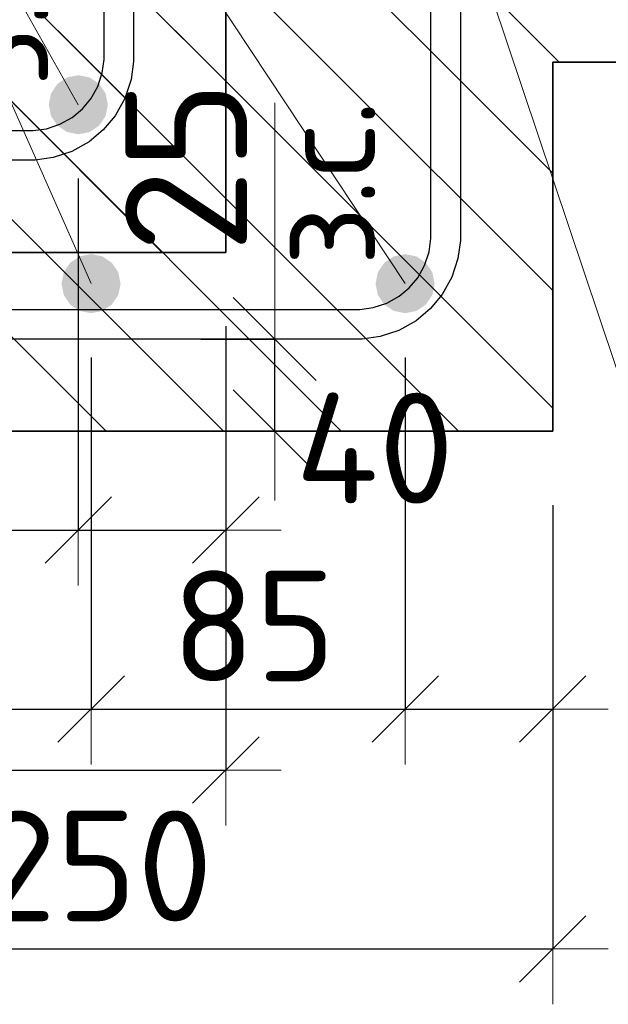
# Model space of a CAD drawing. Header units: metres. Extents: x -38 to 93, y -15 to 21.
# Tile 131 of 194: x 72.32 to 72.479, y 6.128 to 6.395. Entities that reach past the tile are written whole.
import ezdxf

# ---------------------------------------------------------------- set-up
doc = ezdxf.new("R2010")
doc.units = ezdxf.units.M
doc.header["$PDMODE"] = 65
for name, color, linetype, lineweight in [('XR$3$Арм.стержн. Хомут', 240, 'Continuous', 35), ('XR$3$Арм.стержн.горизонт. 1', 180, 'Continuous', 35), ('XR$3$Размерная линия (1)', 7, 'Continuous', 13), ('XR$3$Размерная линия_ общее', 7, 'Continuous', 13), ('XR$5$Арм.стержн. Хомут', 240, 'Continuous', 35), ('XR$5$Арм.стержн.горизонт. 1', 180, 'Continuous', 35), ('XR$5$Размерная линия (1)', 7, 'Continuous', 13), ('XR$5$Размерная линия_ общее', 7, 'Continuous', 13)]:
    doc.layers.add(name, color=color, linetype=linetype, lineweight=lineweight)
doc.styles.add('ISOCPEUR', font='txt')
doc.dimstyles.new('DIMSTYLE_10', dxfattribs={"dimtxt": 0.033, "dimasz": 0.0375, "dimexe": 0, "dimexo": 0, "dimgap": 0.0165, "dimtad": 2, "dimdec": 0, "dimlfac": 1000, "dimrnd": 1, "dimzin": 12, "dimdsep": 46, "dimtxsty": 'ISOCPEUR', "dimblk1": 'ALL_ML_STRICH', "dimblk2": 'ALL_ML_STRICH', "dimsah": 1, "dimcen": 0, "dimclrd": 7, "dimclre": 256, "dimclrt": 7, "dimadec": 0, "dimazin": 0, "dimtfac": 1, "dimtdec": 0, "dimtix": 1, "dimtmove": 2, "dimatfit": 3, "dimfxl": 0, "dimtvp": 1.2, "dimtzin": 0, "dimlwd": 0, "dimlwe": -3, "dimarcsym": 0})
doc.dimstyles.new('DIMSTYLE_12', dxfattribs={"dimtxt": 0.03, "dimasz": 0.03, "dimexe": 0, "dimexo": 0, "dimgap": 0.015, "dimtad": 2, "dimdec": 0, "dimlfac": 1000, "dimrnd": 1, "dimzin": 12, "dimdsep": 46, "dimtxsty": 'ISOCPEUR', "dimblk1": 'ALL_ML_STRICH', "dimblk2": 'ALL_ML_STRICH', "dimsah": 1, "dimcen": 0, "dimclrd": 7, "dimclre": 256, "dimclrt": 7, "dimadec": 0, "dimazin": 0, "dimtfac": 1, "dimtdec": 0, "dimtix": 1, "dimtmove": 2, "dimatfit": 3, "dimfxl": 0, "dimtzin": 0, "dimlwd": 0, "dimlwe": -3, "dimarcsym": 0})
doc.dimstyles.new('DIMSTYLE_14', dxfattribs={"dimtxt": 0.03, "dimasz": 0.03, "dimexe": 0, "dimexo": 0, "dimgap": 0.015, "dimtad": 2, "dimdec": 0, "dimlfac": 1000, "dimrnd": 1, "dimzin": 12, "dimdsep": 46, "dimtxsty": 'ISOCPEUR', "dimblk1": 'ALL_ML_STRICH', "dimblk2": 'ALL_ML_STRICH', "dimsah": 1, "dimcen": 0, "dimclrd": 7, "dimclre": 256, "dimclrt": 7, "dimadec": 0, "dimazin": 0, "dimtfac": 1, "dimtdec": 0, "dimtix": 1, "dimtmove": 2, "dimatfit": 3, "dimfxl": 0, "dimtvp": 1.2, "dimtzin": 0, "dimlwd": 0, "dimlwe": -3, "dimarcsym": 0})
pattern_1 = [(135, (0, 0), (-0.031819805, -0.031819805), [0.4, -0.05, 0, -0.05]), (135, (-0.01591, -0.01591), (-0.031819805, -0.031819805), [0.8, -0.1, 0.1, -0.1])]

# ---------------------------------------------------------------- blocks, each defined once
blk = doc.blocks.new('ALL_ML_STRICH')
at = {"color": 0, "linetype": 'ByBlock', "lineweight": -2}
for p, q in [((0, -0.5), (0, 0.5)), ((-0.3, -0.3), (0.3, 0.3)), ((-1, 0), (0.5, 0))]:
    blk.add_line(p, q, dxfattribs=at)
blk = doc.blocks.new('*D92')
at = {"layer": 'DEFPOINTS', "color": 7, "linetype": 'Continuous', "lineweight": 13, "transparency": 33554687}
for p in [(72.21436, 6.28345), (72.46432, 6.28345), (72.21436, 6.14321)]:
    blk.add_point(p, dxfattribs=at)
at = {"layer": 'XR$3$Размерная линия (1)', "color": 9, "linetype": 'Continuous', "lineweight": -2, "true_color": 0xc7c7c7, "transparency": 33554687}
for p, q in [((72.21436, 6.26345), (72.21436, 6.14321)), ((72.46432, 6.26345), (72.46432, 6.14321))]:
    blk.add_line(p, q, dxfattribs=at)
at = {"layer": 'XR$3$Размерная линия (1)', "color": 7, "linetype": 'Continuous', "lineweight": -2, "transparency": 33554687}
blk.add_line((72.21436, 6.14321), (72.46432, 6.14321), dxfattribs=at)
at = {"layer": 'XR$3$Размерная линия (1)', "color": 7, "linetype": 'Continuous', "lineweight": 13, "transparency": 33554687, "xscale": 0.03, "yscale": 0.03, "zscale": 0.03, "rotation": 180}
blk.add_blockref('ALL_ML_STRICH', (72.21436, 6.14321), dxfattribs=at)
at = {"layer": 'XR$3$Размерная линия (1)', "color": 7, "linetype": 'Continuous', "lineweight": 13, "transparency": 33554687, "xscale": 0.03, "yscale": 0.03, "zscale": 0.03}
blk.add_blockref('ALL_ML_STRICH', (72.46432, 6.14321), dxfattribs=at)
at = {"layer": 'XR$3$Размерная линия (1)', "color": 7, "linetype": 'Continuous', "lineweight": 13, "transparency": 33554687, "insert": (72.34084, 6.16571), "char_height": 0.03, "width": 0.09, "attachment_point": 5, "style": 'ISOCPEUR'}
blk.add_mtext('\\A1;{250}', dxfattribs=at)
blk = doc.blocks.new('*D94')
at = {"layer": 'DEFPOINTS', "color": 7, "linetype": 'Continuous', "lineweight": 13, "transparency": 33554687}
for p in [(72.25428, 6.32345), (72.33928, 6.32345), (72.25428, 6.20821)]:
    blk.add_point(p, dxfattribs=at)
at = {"layer": 'XR$3$Размерная линия (1)', "color": 9, "linetype": 'Continuous', "lineweight": -2, "true_color": 0xc7c7c7, "transparency": 33554687}
for p, q in [((72.25428, 6.30345), (72.25428, 6.20821)), ((72.33928, 6.30345), (72.33928, 6.20821))]:
    blk.add_line(p, q, dxfattribs=at)
at = {"layer": 'XR$3$Размерная линия (1)', "color": 7, "linetype": 'Continuous', "lineweight": -2, "transparency": 33554687}
blk.add_line((72.25428, 6.20821), (72.33928, 6.20821), dxfattribs=at)
at = {"layer": 'XR$3$Размерная линия (1)', "color": 7, "linetype": 'Continuous', "lineweight": 13, "transparency": 33554687, "xscale": 0.03, "yscale": 0.03, "zscale": 0.03, "rotation": 180}
blk.add_blockref('ALL_ML_STRICH', (72.25428, 6.20821), dxfattribs=at)
at = {"layer": 'XR$3$Размерная линия (1)', "color": 7, "linetype": 'Continuous', "lineweight": 13, "transparency": 33554687, "xscale": 0.03, "yscale": 0.03, "zscale": 0.03}
blk.add_blockref('ALL_ML_STRICH', (72.33928, 6.20821), dxfattribs=at)
at = {"layer": 'XR$3$Размерная линия (1)', "color": 7, "linetype": 'Continuous', "lineweight": 13, "transparency": 33554687, "insert": (72.29828, 6.23071), "char_height": 0.03, "width": 0.06, "attachment_point": 5, "style": 'ISOCPEUR'}
blk.add_mtext('\\A1;{85}', dxfattribs=at)
blk = doc.blocks.new('*D95')
at = {"layer": 'DEFPOINTS', "color": 7, "linetype": 'Continuous', "lineweight": 13, "transparency": 33554687}
for p in [(72.33928, 6.32345), (72.42436, 6.32345), (72.33928, 6.20821)]:
    blk.add_point(p, dxfattribs=at)
at = {"layer": 'XR$3$Размерная линия (1)', "color": 9, "linetype": 'Continuous', "lineweight": -2, "true_color": 0xc7c7c7, "transparency": 33554687}
for p, q in [((72.33928, 6.30345), (72.33928, 6.20821)), ((72.42436, 6.30345), (72.42436, 6.20821))]:
    blk.add_line(p, q, dxfattribs=at)
at = {"layer": 'XR$3$Размерная линия (1)', "color": 7, "linetype": 'Continuous', "lineweight": -2, "transparency": 33554687}
blk.add_line((72.33928, 6.20821), (72.42436, 6.20821), dxfattribs=at)
at = {"layer": 'XR$3$Размерная линия (1)', "color": 7, "linetype": 'Continuous', "lineweight": 13, "transparency": 33554687, "xscale": 0.03, "yscale": 0.03, "zscale": 0.03, "rotation": 180}
blk.add_blockref('ALL_ML_STRICH', (72.33928, 6.20821), dxfattribs=at)
at = {"layer": 'XR$3$Размерная линия (1)', "color": 7, "linetype": 'Continuous', "lineweight": 13, "transparency": 33554687, "xscale": 0.03, "yscale": 0.03, "zscale": 0.03}
blk.add_blockref('ALL_ML_STRICH', (72.42436, 6.20821), dxfattribs=at)
at = {"layer": 'XR$3$Размерная линия (1)', "color": 7, "linetype": 'Continuous', "lineweight": 13, "transparency": 33554687, "insert": (72.38332, 6.23071), "char_height": 0.03, "width": 0.06, "attachment_point": 5, "style": 'ISOCPEUR'}
blk.add_mtext('\\A1;{85}', dxfattribs=at)
blk = doc.blocks.new('*D96')
at = {"layer": 'DEFPOINTS', "color": 7, "linetype": 'Continuous', "lineweight": 13, "transparency": 33554687}
for p in [(72.42436, 6.32345), (72.46432, 6.28345), (72.42436, 6.20821)]:
    blk.add_point(p, dxfattribs=at)
at = {"layer": 'XR$3$Размерная линия (1)', "color": 9, "linetype": 'Continuous', "lineweight": -2, "true_color": 0xc7c7c7, "transparency": 33554687}
for p, q in [((72.42436, 6.30345), (72.42436, 6.20821)), ((72.46432, 6.26345), (72.46432, 6.20821))]:
    blk.add_line(p, q, dxfattribs=at)
at = {"layer": 'XR$3$Размерная линия (1)', "color": 7, "linetype": 'Continuous', "lineweight": -2, "transparency": 33554687}
blk.add_line((72.42436, 6.20821), (72.46432, 6.20821), dxfattribs=at)
at = {"layer": 'XR$3$Размерная линия (1)', "color": 7, "linetype": 'Continuous', "lineweight": 13, "transparency": 33554687, "xscale": 0.03, "yscale": 0.03, "zscale": 0.03, "rotation": 180}
blk.add_blockref('ALL_ML_STRICH', (72.42436, 6.20821), dxfattribs=at)
at = {"layer": 'XR$3$Размерная линия (1)', "color": 7, "linetype": 'Continuous', "lineweight": 13, "transparency": 33554687, "xscale": 0.03, "yscale": 0.03, "zscale": 0.03}
blk.add_blockref('ALL_ML_STRICH', (72.46432, 6.20821), dxfattribs=at)
at = {"layer": 'XR$3$Размерная линия (1)', "color": 7, "linetype": 'Continuous', "lineweight": 13, "transparency": 33554687, "insert": (72.50466, 6.23041), "char_height": 0.03, "width": 0.06, "attachment_point": 5, "style": 'ISOCPEUR'}
blk.add_mtext('\\A1;{40}', dxfattribs=at)
blk = doc.blocks.new('*D98')
at = {"layer": 'DEFPOINTS', "color": 7, "linetype": 'Continuous', "lineweight": 13, "transparency": 33554687}
for p in [(72.34903, 6.30845), (72.35403, 6.28345), (72.38901, 6.28345)]:
    blk.add_point(p, dxfattribs=at)
at = {"layer": 'XR$3$Размерная линия_ общее', "color": 253, "linetype": 'Continuous', "lineweight": -2, "true_color": 0xa0a0a0, "transparency": 33554687}
for p, q in [((72.36903, 6.30845), (72.38901, 6.30845)), ((72.37403, 6.28345), (72.38901, 6.28345))]:
    blk.add_line(p, q, dxfattribs=at)
at = {"layer": 'XR$3$Размерная линия_ общее', "color": 7, "linetype": 'Continuous', "lineweight": -2, "transparency": 33554687}
blk.add_line((72.38901, 6.28345), (72.38901, 6.30845), dxfattribs=at)
at = {"layer": 'XR$3$Размерная линия_ общее', "color": 7, "linetype": 'Continuous', "lineweight": 13, "transparency": 33554687, "xscale": 0.0375, "yscale": 0.0375, "zscale": 0.0375}
for p, rotation in [((72.38901, 6.30845), 90), ((72.38901, 6.28345), 270)]:
    blk.add_blockref('ALL_ML_STRICH', p, dxfattribs=dict(at, rotation=rotation))
at = {"layer": 'XR$3$Размерная линия_ общее', "color": 7, "linetype": 'Continuous', "lineweight": 13, "transparency": 33554687, "insert": (72.38922, 6.32822), "char_height": 0.027, "width": 0.00135, "attachment_point": 1, "rotation": 90, "line_spacing_factor": 0.60241, "style": 'ISOCPEUR'}
blk.add_mtext('з.с.', dxfattribs=at)
at = {"layer": 'XR$3$Размерная линия_ общее', "color": 7, "linetype": 'Continuous', "lineweight": 13, "transparency": 33554687, "insert": (72.36501, 6.35517), "char_height": 0.033, "width": 0.066, "attachment_point": 5, "rotation": 90, "style": 'ISOCPEUR'}
blk.add_mtext('\\A1;{25}', dxfattribs=at)
blk = doc.blocks.new('*D503')
at = {"layer": 'DEFPOINTS', "color": 7, "linetype": 'Continuous', "lineweight": 13, "transparency": 33554687}
for p in [(72.1258, 6.33192), (72.37577, 6.33192), (72.1258, 6.19169)]:
    blk.add_point(p, dxfattribs=at)
at = {"layer": 'XR$5$Размерная линия (1)', "color": 9, "linetype": 'Continuous', "lineweight": -2, "true_color": 0xc7c7c7, "transparency": 33554687}
for p, q in [((72.1258, 6.31192), (72.1258, 6.19169)), ((72.37577, 6.31192), (72.37577, 6.19169))]:
    blk.add_line(p, q, dxfattribs=at)
at = {"layer": 'XR$5$Размерная линия (1)', "color": 7, "linetype": 'Continuous', "lineweight": -2, "transparency": 33554687}
blk.add_line((72.1258, 6.19169), (72.37577, 6.19169), dxfattribs=at)
at = {"layer": 'XR$5$Размерная линия (1)', "color": 7, "linetype": 'Continuous', "lineweight": 13, "transparency": 33554687, "xscale": 0.03, "yscale": 0.03, "zscale": 0.03, "rotation": 180}
blk.add_blockref('ALL_ML_STRICH', (72.1258, 6.19169), dxfattribs=at)
at = {"layer": 'XR$5$Размерная линия (1)', "color": 7, "linetype": 'Continuous', "lineweight": 13, "transparency": 33554687, "xscale": 0.03, "yscale": 0.03, "zscale": 0.03}
blk.add_blockref('ALL_ML_STRICH', (72.37577, 6.19169), dxfattribs=at)
at = {"layer": 'XR$5$Размерная линия (1)', "color": 7, "linetype": 'Continuous', "lineweight": 13, "transparency": 33554687, "insert": (72.25228, 6.21419), "char_height": 0.03, "width": 0.09, "attachment_point": 5, "style": 'ISOCPEUR'}
blk.add_mtext('\\A1;{250}', dxfattribs=at)
blk = doc.blocks.new('*D506')
at = {"layer": 'DEFPOINTS', "color": 7, "linetype": 'Continuous', "lineweight": 13, "transparency": 33554687}
for p in [(72.25073, 6.37192), (72.3358, 6.37192), (72.25073, 6.25669)]:
    blk.add_point(p, dxfattribs=at)
at = {"layer": 'XR$5$Размерная линия (1)', "color": 9, "linetype": 'Continuous', "lineweight": -2, "true_color": 0xc7c7c7, "transparency": 33554687}
for p, q in [((72.25073, 6.35192), (72.25073, 6.25669)), ((72.3358, 6.35192), (72.3358, 6.25669))]:
    blk.add_line(p, q, dxfattribs=at)
at = {"layer": 'XR$5$Размерная линия (1)', "color": 7, "linetype": 'Continuous', "lineweight": -2, "transparency": 33554687}
blk.add_line((72.25073, 6.25669), (72.3358, 6.25669), dxfattribs=at)
at = {"layer": 'XR$5$Размерная линия (1)', "color": 7, "linetype": 'Continuous', "lineweight": 13, "transparency": 33554687, "xscale": 0.03, "yscale": 0.03, "zscale": 0.03, "rotation": 180}
blk.add_blockref('ALL_ML_STRICH', (72.25073, 6.25669), dxfattribs=at)
at = {"layer": 'XR$5$Размерная линия (1)', "color": 7, "linetype": 'Continuous', "lineweight": 13, "transparency": 33554687, "xscale": 0.03, "yscale": 0.03, "zscale": 0.03}
blk.add_blockref('ALL_ML_STRICH', (72.3358, 6.25669), dxfattribs=at)
at = {"layer": 'XR$5$Размерная линия (1)', "color": 7, "linetype": 'Continuous', "lineweight": 13, "transparency": 33554687, "insert": (72.29477, 6.27919), "char_height": 0.03, "width": 0.06, "attachment_point": 5, "style": 'ISOCPEUR'}
blk.add_mtext('\\A1;{85}', dxfattribs=at)
blk = doc.blocks.new('*D507')
at = {"layer": 'DEFPOINTS', "color": 7, "linetype": 'Continuous', "lineweight": 13, "transparency": 33554687}
for p in [(72.3358, 6.37192), (72.37577, 6.33192), (72.3358, 6.25669)]:
    blk.add_point(p, dxfattribs=at)
at = {"layer": 'XR$5$Размерная линия (1)', "color": 9, "linetype": 'Continuous', "lineweight": -2, "true_color": 0xc7c7c7, "transparency": 33554687}
for p, q in [((72.3358, 6.35192), (72.3358, 6.25669)), ((72.37577, 6.31192), (72.37577, 6.25669))]:
    blk.add_line(p, q, dxfattribs=at)
at = {"layer": 'XR$5$Размерная линия (1)', "color": 7, "linetype": 'Continuous', "lineweight": -2, "transparency": 33554687}
blk.add_line((72.3358, 6.25669), (72.37577, 6.25669), dxfattribs=at)
at = {"layer": 'XR$5$Размерная линия (1)', "color": 7, "linetype": 'Continuous', "lineweight": 13, "transparency": 33554687, "xscale": 0.03, "yscale": 0.03, "zscale": 0.03, "rotation": 180}
blk.add_blockref('ALL_ML_STRICH', (72.3358, 6.25669), dxfattribs=at)
at = {"layer": 'XR$5$Размерная линия (1)', "color": 7, "linetype": 'Continuous', "lineweight": 13, "transparency": 33554687, "xscale": 0.03, "yscale": 0.03, "zscale": 0.03}
blk.add_blockref('ALL_ML_STRICH', (72.37577, 6.25669), dxfattribs=at)
at = {"layer": 'XR$5$Размерная линия (1)', "color": 7, "linetype": 'Continuous', "lineweight": 13, "transparency": 33554687, "insert": (72.41611, 6.27889), "char_height": 0.03, "width": 0.06, "attachment_point": 5, "style": 'ISOCPEUR'}
blk.add_mtext('\\A1;{40}', dxfattribs=at)
blk = doc.blocks.new('*D509')
at = {"layer": 'DEFPOINTS', "color": 7, "linetype": 'Continuous', "lineweight": 13, "transparency": 33554687}
for p in [(72.26047, 6.35692), (72.26547, 6.33192), (72.30046, 6.33192)]:
    blk.add_point(p, dxfattribs=at)
at = {"layer": 'XR$5$Размерная линия_ общее', "color": 253, "linetype": 'Continuous', "lineweight": -2, "true_color": 0xa0a0a0, "transparency": 33554687}
for p, q in [((72.28047, 6.35692), (72.30046, 6.35692)), ((72.28547, 6.33192), (72.30046, 6.33192))]:
    blk.add_line(p, q, dxfattribs=at)
at = {"layer": 'XR$5$Размерная линия_ общее', "color": 7, "linetype": 'Continuous', "lineweight": -2, "transparency": 33554687}
blk.add_line((72.30046, 6.33192), (72.30046, 6.35692), dxfattribs=at)
at = {"layer": 'XR$5$Размерная линия_ общее', "color": 7, "linetype": 'Continuous', "lineweight": 13, "transparency": 33554687, "xscale": 0.0375, "yscale": 0.0375, "zscale": 0.0375}
for p, rotation in [((72.30046, 6.35692), 90), ((72.30046, 6.33192), 270)]:
    blk.add_blockref('ALL_ML_STRICH', p, dxfattribs=dict(at, rotation=rotation))
at = {"layer": 'XR$5$Размерная линия_ общее', "color": 7, "linetype": 'Continuous', "lineweight": 13, "transparency": 33554687, "insert": (72.30067, 6.3767), "char_height": 0.027, "width": 0.00135, "attachment_point": 1, "rotation": 90, "line_spacing_factor": 0.60241, "style": 'ISOCPEUR'}
blk.add_mtext('з.с.', dxfattribs=at)
at = {"layer": 'XR$5$Размерная линия_ общее', "color": 7, "linetype": 'Continuous', "lineweight": 13, "transparency": 33554687, "insert": (72.27646, 6.40365), "char_height": 0.033, "width": 0.066, "attachment_point": 5, "rotation": 90, "style": 'ISOCPEUR'}
blk.add_mtext('\\A1;{25}', dxfattribs=at)

msp = doc.modelspace()

# ---------------------------------------------------------------- hatches: boundary and pattern name
at = {"linetype": 'Continuous', "lineweight": 25, "transparency": 33554687}
h = msp.add_hatch(dxfattribs=at)
h.set_pattern_fill('__________540', scale=0.015, style=0, pattern_type=2)
h.set_pattern_definition(pattern_1)
h.paths.add_polyline_path([(72.37577, 6.43192), (72.12578, 6.43192), (72.12578, 6.63192), (72.12577, 6.63192), (72.12577, 6.33192), (72.37577, 6.33192)], flags=0)
at = {"linetype": 'Continuous', "lineweight": 13, "transparency": 33554687}
h = msp.add_hatch(dxfattribs=at)
h.set_pattern_fill('__________540', scale=0.015, style=0, pattern_type=2)
h.set_pattern_definition(pattern_1)
h.paths.add_polyline_path([(72.21432, 6.58345), (72.21432, 6.38345), (72.62859, 6.38345), (72.62859, 6.58345)], flags=0)
at = {"linetype": 'Continuous', "lineweight": 25, "transparency": 33554687}
h = msp.add_hatch(dxfattribs=at)
h.set_pattern_fill('__________540', scale=0.015, style=0, pattern_type=2)
h.set_pattern_definition(pattern_1)
h.paths.add_polyline_path([(72.46432, 6.38345), (72.21432, 6.38345), (72.21432, 6.28345), (72.46432, 6.28345)], flags=0)
at = {"layer": 'XR$3$Арм.стержн.горизонт. 1', "linetype": 'Continuous', "lineweight": 50, "transparency": 33554687}
for points in [[(72.34725, 6.32345), (72.34664, 6.32651), (72.3449, 6.32911), (72.34231, 6.33084), (72.33925, 6.33145), (72.33618, 6.33084), (72.33359, 6.32911), (72.33186, 6.32651), (72.33125, 6.32345), (72.33186, 6.32039), (72.33359, 6.31779), (72.33618, 6.31606), (72.33925, 6.31545), (72.34231, 6.31606), (72.3449, 6.31779), (72.34664, 6.32039)], [(72.43232, 6.32345), (72.43171, 6.32651), (72.42998, 6.32911), (72.42738, 6.33084), (72.42432, 6.33145), (72.42126, 6.33084), (72.41867, 6.32911), (72.41693, 6.32651), (72.41632, 6.32345), (72.41693, 6.32039), (72.41867, 6.31779), (72.42126, 6.31606), (72.42432, 6.31545), (72.42738, 6.31606), (72.42998, 6.31779), (72.43171, 6.32039)]]:
    msp.add_hatch(color=7, dxfattribs=at).paths.add_polyline_path(points)
at = {"layer": 'XR$5$Арм.стержн.горизонт. 1', "linetype": 'Continuous', "lineweight": 50, "transparency": 33554687}
msp.add_hatch(color=7, dxfattribs=at).paths.add_polyline_path([(72.3438, 6.37192), (72.3432, 6.37499), (72.34146, 6.37758), (72.33887, 6.37932), (72.3358, 6.37992), (72.33274, 6.37932), (72.33015, 6.37758), (72.32841, 6.37499), (72.3278, 6.37192), (72.32841, 6.36886), (72.33015, 6.36627), (72.33274, 6.36453), (72.3358, 6.36392), (72.33887, 6.36453), (72.34146, 6.36627), (72.3432, 6.36886)])

# ---------------------------------------------------------------- linework, layer by layer
at = {"color": 7, "linetype": 'Continuous', "lineweight": 13, "transparency": 33554687}
for p, q in [((72.4258, 6.46687), (72.49614, 6.25688)), ((72.38901, 6.30845), (72.38901, 6.37245))]:
    msp.add_line(p, q, dxfattribs=at)
at = {"color": 7, "linetype": 'Continuous', "lineweight": 35, "transparency": 33554687}
for p, q in [((72.37577, 6.33192), (72.37577, 6.43192)), ((72.46432, 6.28345), (72.46432, 6.38345)), ((72.46432, 6.38345), (72.62859, 6.38345)), ((72.12577, 6.33192), (72.37577, 6.33192)), ((72.21432, 6.28345), (72.46432, 6.28345))]:
    msp.add_line(p, q, dxfattribs=at)
at = {"layer": 'XR$3$Арм.стержн. Хомут', "color": 40, "linetype": 'Continuous', "lineweight": 25, "transparency": 33554687}
for points in [[(72.43932, 6.52777), (72.43932, 6.33513), (72.43864, 6.33025), (72.43697, 6.32517), (72.43435, 6.32049), (72.43113, 6.31664), (72.42728, 6.31342), (72.42261, 6.3108), (72.41753, 6.30913), (72.41265, 6.30845), (72.26596, 6.30845)], [(72.43932, 6.52777), (72.43932, 6.33513), (72.43864, 6.33025), (72.43697, 6.32517), (72.43435, 6.32049), (72.43113, 6.31664), (72.42728, 6.31342), (72.42261, 6.3108), (72.41753, 6.30913), (72.41265, 6.30845), (72.26596, 6.30845)], [(72.26652, 6.31645), (72.41209, 6.31645), (72.41571, 6.31695), (72.41937, 6.31816), (72.42272, 6.32004), (72.42545, 6.32232), (72.42773, 6.32505), (72.42961, 6.3284), (72.43082, 6.33206), (72.43132, 6.33568), (72.43132, 6.52722)], [(72.26652, 6.31645), (72.41209, 6.31645), (72.41571, 6.31695), (72.41937, 6.31816), (72.42272, 6.32004), (72.42545, 6.32232), (72.42773, 6.32505), (72.42961, 6.3284), (72.43082, 6.33206), (72.43132, 6.33568), (72.43132, 6.52722)]]:
    msp.add_lwpolyline(points, dxfattribs=at)
at = {"layer": 'XR$3$Арм.стержн.горизонт. 1', "color": 7, "linetype": 'Continuous', "lineweight": 13, "transparency": 33554687}
for q in [(72.42432, 6.32345), (72.33925, 6.32345)]:
    msp.add_line((72.1672, 6.71235), q, dxfattribs=at)
at = {"layer": 'XR$5$Арм.стержн. Хомут', "color": 40, "linetype": 'Continuous', "lineweight": 25, "transparency": 33554687}
for points in [[(72.35077, 6.57725), (72.35077, 6.3836), (72.35009, 6.37872), (72.34841, 6.37364), (72.34579, 6.36896), (72.34258, 6.36511), (72.33873, 6.3619), (72.33405, 6.35928), (72.32897, 6.3576), (72.32409, 6.35692), (72.17358, 6.35692), (72.16941, 6.3575), (72.16506, 6.35894), (72.16105, 6.36118), (72.15775, 6.36394), (72.15499, 6.36724), (72.15274, 6.37125), (72.15131, 6.3756), (72.15073, 6.37978), (72.15073, 6.38716), (72.15088, 6.38931), (72.15124, 6.39152), (72.1518, 6.39369), (72.15255, 6.39577)], [(72.35077, 6.57725), (72.35077, 6.3836), (72.35009, 6.37872), (72.34841, 6.37364), (72.34579, 6.36896), (72.34258, 6.36511), (72.33873, 6.3619), (72.33405, 6.35928), (72.32897, 6.3576), (72.32409, 6.35692), (72.17358, 6.35692), (72.16941, 6.3575), (72.16506, 6.35894), (72.16105, 6.36118), (72.15775, 6.36394), (72.15499, 6.36724), (72.15274, 6.37125), (72.15131, 6.3756), (72.15073, 6.37978), (72.15073, 6.38716), (72.15088, 6.38931), (72.15124, 6.39152), (72.1518, 6.39369), (72.15255, 6.39577)], [(72.17413, 6.36492), (72.32354, 6.36492), (72.32715, 6.36543), (72.33081, 6.36663), (72.33417, 6.36851), (72.3369, 6.37079), (72.33918, 6.37352), (72.34106, 6.37688), (72.34226, 6.38054), (72.34277, 6.38416), (72.34277, 6.57669)], [(72.17413, 6.36492), (72.32354, 6.36492), (72.32715, 6.36543), (72.33081, 6.36663), (72.33417, 6.36851), (72.3369, 6.37079), (72.33918, 6.37352), (72.34106, 6.37688), (72.34226, 6.38054), (72.34277, 6.38416), (72.34277, 6.57669)]]:
    msp.add_lwpolyline(points, dxfattribs=at)
at = {"layer": 'XR$5$Арм.стержн.горизонт. 1', "color": 7, "linetype": 'Continuous', "lineweight": 13, "transparency": 33554687}
msp.add_line((72.10997, 6.77302), (72.3358, 6.37192), dxfattribs=at)

# ---------------------------------------------------------------- dimensions: what is measured, and where the dimension line sits
at = {"layer": 'XR$3$Размерная линия (1)', "color": 7, "linetype": 'Continuous', "lineweight": 13, "transparency": 33554687}
for base, p1, p2, dimstyle, picture, middle in [((72.33928, 6.20821), (72.25428, 6.30345), (72.33928, 6.30345), 'DIMSTYLE_12', '*D94', (72.29828, 6.23071)), ((72.42436, 6.20821), (72.33928, 6.30345), (72.42436, 6.30345), 'DIMSTYLE_12', '*D95', (72.38332, 6.23071)), ((72.46432, 6.20821), (72.42436, 6.30345), (72.46432, 6.26345), 'DIMSTYLE_14', '*D96', (72.50466, 6.23041)), ((72.46432, 6.14321), (72.21436, 6.26345), (72.46432, 6.26345), 'DIMSTYLE_12', '*D92', (72.34084, 6.16571))]:
    dim = msp.add_linear_dim(base=base, p1=p1, p2=p2, dimstyle=dimstyle, override={"dimpost": '<>', "dimclrd": 7, "dimclre": 9, "dimclrt": 7, "dimlwd": 0, "dimlwe": 65533}, dxfattribs=at)
    dim.commit()
    dim.dimension.update_dxf_attribs({"geometry": picture, "text_midpoint": middle, "dimtype": 160})
at = {"layer": 'XR$3$Размерная линия_ общее', "color": 7, "linetype": 'Continuous', "lineweight": 13, "transparency": 33554687}
dim = msp.add_linear_dim(base=(72.38901, 6.30845), p1=(72.37403, 6.28345), p2=(72.36903, 6.30845), angle=90, text='<>\\Xз.с.', dimstyle='DIMSTYLE_10', override={"dimpost": '<>', "dimclrd": 7, "dimclre": 253, "dimclrt": 7, "dimlwd": 0, "dimlwe": 65533}, dxfattribs=at)
dim.commit()
dim.dimension.update_dxf_attribs({"geometry": '*D98', "text_midpoint": (72.36501, 6.35517), "dimtype": 160})
at = {"layer": 'XR$5$Размерная линия (1)', "color": 7, "linetype": 'Continuous', "lineweight": 13, "transparency": 33554687}
for base, p1, p2, dimstyle, picture, middle in [((72.3358, 6.25669), (72.25073, 6.35192), (72.3358, 6.35192), 'DIMSTYLE_12', '*D506', (72.29477, 6.27919)), ((72.37577, 6.25669), (72.3358, 6.35192), (72.37577, 6.31192), 'DIMSTYLE_14', '*D507', (72.41611, 6.27889)), ((72.37577, 6.19169), (72.1258, 6.31192), (72.37577, 6.31192), 'DIMSTYLE_12', '*D503', (72.25228, 6.21419))]:
    dim = msp.add_linear_dim(base=base, p1=p1, p2=p2, dimstyle=dimstyle, override={"dimpost": '<>', "dimclrd": 7, "dimclre": 9, "dimclrt": 7, "dimlwd": 0, "dimlwe": 65533}, dxfattribs=at)
    dim.commit()
    dim.dimension.update_dxf_attribs({"geometry": picture, "text_midpoint": middle, "dimtype": 160})
at = {"layer": 'XR$5$Размерная линия_ общее', "color": 7, "linetype": 'Continuous', "lineweight": 13, "transparency": 33554687}
dim = msp.add_linear_dim(base=(72.30046, 6.35692), p1=(72.28547, 6.33192), p2=(72.28047, 6.35692), angle=90, text='<>\\Xз.с.', dimstyle='DIMSTYLE_10', override={"dimpost": '<>', "dimclrd": 7, "dimclre": 253, "dimclrt": 7, "dimlwd": 0, "dimlwe": 65533}, dxfattribs=at)
dim.commit()
dim.dimension.update_dxf_attribs({"geometry": '*D509', "text_midpoint": (72.27646, 6.40365), "dimtype": 160})

doc.saveas('drawing.dxf')
